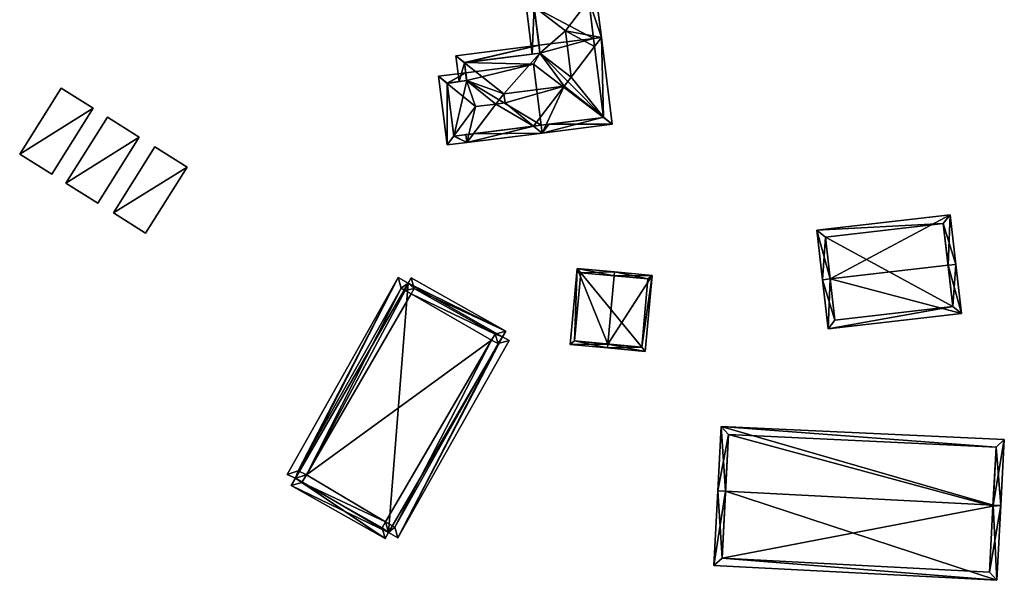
# Model space of a CAD drawing. Header units: inches. Extents: x 2523744 to 2528136, y 1148995 to 1152010.
# Tile 212 of 256: x 2527025 to 2527150, y 1151712 to 1151783. Entities that reach past the tile are written whole.
import ezdxf

# ---------------------------------------------------------------- set-up
doc = ezdxf.new("R2010")
doc.units = ezdxf.units.IN
doc.header["$MEASUREMENT"] = 0
doc.layers.add('Gebaeude Einzelhaus', color=10, linetype='Continuous')
doc.layers.add('Offenes Gebaeude', color=10, linetype='Continuous')

msp = doc.modelspace()

# ---------------------------------------------------------------- meshes
at = {"layer": 'Gebaeude Einzelhaus'}
mesh = msp.add_polyface(dxfattribs=at)
corners = [(2527091.096, 1151769.536, 403.994), (2527090.147, 1151769.418, 404.709), (2527091.22, 1151768.546, 403.994), (2527079.161, 1151774.85, 404.741), (2527081.528, 1151776.21, 403.994), (2527078.038, 1151775.773, 403.994), (2527081.626, 1151775.212, 404.704), (2527081.653, 1151775.216, 404.703), (2527082.749, 1151771.899, 407.13), (2527085.355, 1151772.225, 407.13), (2527079.131, 1151767.034, 403.994), (2527079.994, 1151768.195, 404.742), (2527081.629, 1151767.346, 403.994), (2527086.515, 1151772.37, 407.13), (2527079.154, 1151774.904, 404.703), (2527080, 1151768.15, 404.71), (2527082.479, 1151768.46, 404.71), (2527081.367, 1151777.494, 404.723), (2527080.249, 1151778.379, 403.994), (2527080.66, 1151775.092, 403.994), (2527086.36, 1151773.541, 407.976), (2527081.505, 1151768.338, 403.994), (2527098.771, 1151780.695, 403.994), (2527097.779, 1151780.571, 403.994), (2527097.905, 1151779.562, 404.723), (2527090.832, 1151779.702, 403.994), (2527090.955, 1151778.723, 404.701), (2527094.04, 1151774.501, 407.976), (2527094.932, 1151775.67, 407.225), (2527099.033, 1151770.549, 404.722), (2527100.151, 1151769.664, 403.994), (2527081.653, 1151775.216, 404.723), (2527081.365, 1151777.511, 404.71), (2527090.956, 1151778.711, 404.709), (2527092.1, 1151769.663, 404.709), (2527099.035, 1151770.533, 404.711), (2527090.236, 1151784.578, 404.711), (2527098.038, 1151786.561, 403.994), (2527089.106, 1151785.445, 403.994), (2527097.171, 1151785.427, 404.723), (2527094.199, 1151781.536, 407.225), (2527089.964, 1151778.587, 403.994), (2527090.956, 1151778.711, 404.701), (2527097.169, 1151785.445, 404.71), (2527090.223, 1151784.576, 404.702), (2527081.528, 1151776.21, 396.176), (2527081.528, 1151776.21, 389.656), (2527081.653, 1151775.216, 389.656), (2527081.528, 1151776.21, 396.23), (2527079.154, 1151774.904, 389.656), (2527080, 1151768.15, 389.656), (2527091.096, 1151769.536, 389.656), (2527090.126, 1151777.285, 389.656), (2527090.956, 1151778.711, 389.656), (2527090.832, 1151779.702, 389.656), (2527081.365, 1151777.511, 389.656), (2527099.035, 1151770.533, 389.656), (2527097.779, 1151780.571, 389.656), (2527097.169, 1151785.445, 389.656), (2527090.223, 1151784.576, 389.656)]
mesh.append_faces([[corners[k] for k in face] for face in [(34, 2, 0), (38, 36, 44), (26, 41, 44), (44, 41, 38), (26, 42, 41), (39, 43, 37), (39, 22, 24), (39, 37, 22), (37, 36, 38), (37, 43, 36), (34, 0, 2), (26, 41, 42), (26, 36, 41), (41, 36, 38), (28, 40, 26), (26, 40, 36), (39, 22, 37), (39, 40, 22), (22, 40, 24), (24, 40, 28), (39, 36, 40), (39, 37, 36), (36, 37, 38), (22, 24, 23), (30, 35, 29), (29, 22, 30), (29, 24, 22), (34, 2, 1), (34, 30, 2), (34, 35, 30), (12, 21, 16), (18, 32, 17), (32, 26, 33), (32, 25, 26), (32, 18, 25), (18, 17, 19), (19, 17, 6), (6, 17, 31), (29, 28, 27), (29, 24, 28), (29, 22, 24), (29, 30, 22), (29, 2, 30), (13, 20, 9), (29, 27, 2), (2, 27, 1), (1, 27, 13), (13, 27, 20), (26, 27, 28), (26, 20, 27), (26, 17, 20), (26, 25, 17), (17, 25, 18), (22, 23, 24), (12, 16, 21), (17, 6, 20), (20, 6, 9), (17, 19, 6), (17, 18, 19), (2, 1, 0), (10, 11, 15), (12, 16, 2), (2, 16, 1), (12, 15, 16), (12, 10, 15), (14, 3, 5), (5, 3, 10), (10, 3, 11), (5, 4, 14), (14, 4, 6), (6, 4, 7), (9, 1, 13), (11, 12, 8), (8, 12, 9), (9, 12, 1), (1, 12, 2), (11, 10, 12), (3, 11, 8), (3, 10, 11), (3, 5, 10), (6, 8, 9), (6, 3, 8), (7, 4, 6), (6, 4, 3), (3, 4, 5), (0, 1, 2)]], dxfattribs={"color": 13})
mesh.append_faces([[corners[k] for k in face] for face in [(57, 59, 58), (57, 54, 59), (44, 25, 26), (44, 59, 25), (25, 59, 54), (44, 58, 59), (44, 36, 58), (36, 43, 58), (43, 39, 58), (39, 23, 58), (58, 23, 57), (39, 24, 23), (57, 53, 54), (53, 52, 55), (55, 52, 46), (57, 56, 53), (53, 56, 52), (52, 56, 51), (23, 56, 57), (24, 35, 23), (23, 35, 56), (24, 29, 35), (0, 34, 1), (0, 35, 34), (0, 56, 35), (0, 51, 56), (31, 7, 6), (17, 4, 31), (31, 4, 7), (17, 48, 4), (55, 45, 32), (55, 46, 45), (45, 48, 32), (32, 48, 17), (42, 32, 33), (42, 55, 32), (42, 53, 55), (26, 42, 33), (26, 25, 42), (42, 25, 53), (53, 25, 54), (49, 47, 50), (50, 47, 51), (51, 47, 52), (52, 47, 46), (16, 0, 1), (16, 51, 0), (16, 50, 51), (16, 15, 50), (11, 3, 15), (15, 14, 50), (50, 14, 49), (3, 14, 15), (6, 49, 14), (6, 47, 49), (6, 7, 47), (48, 7, 4), (45, 47, 48), (48, 47, 7), (45, 46, 47)]], dxfattribs={"color": 41})
mesh = msp.add_polyface(dxfattribs=at)
corners = [(2527127.889, 1151750.001, 405.309), (2527126.895, 1151749.887, 405.309), (2527127.609, 1151743.644, 400.62), (2527144.593, 1151745.588, 400.62), (2527142.885, 1151751.717, 405.309), (2527143.879, 1151751.831, 405.309), (2527143.158, 1151758.129, 400.62), (2527126.174, 1151756.185, 400.62), (2527143.486, 1151746.468, 401.366), (2527128.489, 1151744.752, 401.367), (2527142.278, 1151757.022, 401.36), (2527127.282, 1151755.305, 401.36), (2527143.486, 1151746.468, 390.878), (2527142.278, 1151757.022, 390.878), (2527127.282, 1151755.305, 390.878), (2527128.489, 1151744.752, 390.878)]
mesh.append_faces([[corners[k] for k in face] for face in [(0, 9, 1), (11, 0, 1), (10, 11, 7), (7, 11, 1), (6, 10, 7), (4, 10, 5), (8, 4, 5), (5, 10, 6), (3, 8, 5), (2, 9, 8), (1, 9, 2), (2, 8, 3), (0, 7, 1), (4, 6, 0), (0, 6, 7), (4, 5, 6), (0, 3, 4), (4, 3, 5), (0, 2, 3), (0, 1, 2)]], dxfattribs={"color": 13})
mesh.append_faces([[corners[k] for k in face] for face in [(12, 15, 14), (12, 14, 13), (8, 15, 12), (9, 15, 8), (0, 15, 9), (14, 15, 11), (11, 15, 0), (13, 14, 10), (10, 14, 11), (12, 13, 10), (4, 12, 10), (8, 12, 4)]], dxfattribs={"color": 41})
mesh = msp.add_polyface(dxfattribs=at)
corners = [(2527099.61, 1151741.696, 402.064), (2527095.695, 1151751.314, 398.634), (2527094.803, 1151741.636, 398.634), (2527100.409, 1151750.378, 402.064), (2527100.455, 1151750.875, 402.064), (2527099.564, 1151741.198, 402.064), (2527104.349, 1151740.756, 398.634), (2527105.241, 1151750.434, 398.634), (2527095.346, 1151742.089, 398.992), (2527103.898, 1151741.3, 398.99), (2527104.698, 1151749.983, 398.99), (2527096.148, 1151750.77, 398.993), (2527096.148, 1151750.77, 390.02), (2527104.698, 1151749.983, 390.02), (2527095.346, 1151742.089, 390.02), (2527103.898, 1151741.3, 390.02)]
mesh.append_faces([[corners[k] for k in face] for face in [(11, 8, 1), (3, 11, 4), (10, 3, 4), (4, 11, 1), (7, 9, 10), (7, 10, 4), (6, 9, 7), (0, 9, 5), (8, 0, 5), (5, 9, 6), (1, 8, 2), (2, 8, 5), (0, 7, 3), (3, 7, 4), (5, 6, 0), (0, 6, 7), (0, 2, 5), (4, 1, 3), (3, 1, 0), (0, 1, 2)]], dxfattribs={"color": 13})
mesh.append_faces([[corners[k] for k in face] for face in [(12, 15, 14), (13, 15, 12), (10, 15, 13), (9, 15, 10), (14, 15, 9), (0, 14, 9), (8, 14, 0), (12, 14, 8), (11, 12, 8), (3, 12, 11), (13, 12, 10), (10, 12, 3)]], dxfattribs={"color": 41})
mesh = msp.add_polyface(dxfattribs=at)
corners = [(2527071.69, 1151717.705, 410.953), (2527059.3, 1151723.691, 410.953), (2527071.266, 1151716.953, 410.953), (2527072.874, 1151717.04, 410.953), (2527086.17, 1151742.601, 410.953), (2527074.181, 1151749.439, 410.953), (2527059.824, 1151724.621, 410.953), (2527087.016, 1151742.156, 410.953), (2527086.591, 1151743.349, 410.953), (2527074.565, 1151750.121, 410.953), (2527072.894, 1151750.164, 410.953), (2527058.779, 1151725.095, 410.953), (2527070.89, 1151718.313, 410.953), (2527060.663, 1151724.073, 410.953), (2527072.493, 1151718.401, 410.953), (2527071.309, 1151719.066, 410.953), (2527085.635, 1151741.755, 410.953), (2527085.233, 1151742.964, 410.953), (2527074.939, 1151748.763, 410.953), (2527073.275, 1151748.801, 410.953), (2527073.808, 1151748.506, 410.953), (2527060.186, 1151725.555, 410.953), (2527061.23, 1151725.081, 410.953), (2527074.563, 1151748.076, 410.953), (2527084.794, 1151742.195, 410.953), (2527073.275, 1151748.801, 386.137), (2527073.808, 1151748.506, 386.137), (2527060.186, 1151725.555, 386.137), (2527061.23, 1151725.081, 386.137), (2527060.663, 1151724.073, 386.137), (2527070.89, 1151718.313, 386.137), (2527071.309, 1151719.066, 386.137), (2527072.493, 1151718.401, 386.137), (2527085.635, 1151741.755, 386.137), (2527084.794, 1151742.195, 386.137), (2527085.233, 1151742.964, 386.137), (2527074.939, 1151748.763, 386.137), (2527074.563, 1151748.076, 386.137)]
mesh.append_faces([[corners[k] for k in face] for face in [(24, 17, 16), (18, 23, 20), (22, 13, 6), (21, 22, 6), (6, 13, 1), (11, 21, 6), (19, 21, 10), (10, 21, 11), (5, 18, 20), (20, 19, 5), (5, 19, 10), (9, 18, 5), (17, 18, 8), (8, 18, 9), (16, 17, 4), (4, 17, 8), (7, 16, 4), (14, 16, 3), (3, 16, 7), (15, 14, 0), (12, 15, 0), (0, 14, 3), (13, 12, 2), (1, 13, 2), (2, 12, 0), (11, 6, 10), (10, 6, 5), (9, 5, 8), (8, 5, 4), (7, 4, 3), (6, 1, 0), (5, 6, 0), (4, 5, 0), (3, 4, 0), (0, 1, 2)]], dxfattribs={"color": 13})
mesh.append_faces([[corners[k] for k in face] for face in [(35, 37, 36), (34, 37, 35), (32, 34, 33), (31, 34, 32), (29, 31, 30), (28, 37, 34), (28, 34, 31), (28, 31, 29), (25, 28, 27), (26, 37, 28), (26, 28, 25), (20, 37, 26), (23, 37, 20), (36, 37, 18), (18, 37, 23), (35, 36, 17), (17, 36, 18), (34, 35, 24), (24, 35, 17), (33, 34, 16), (16, 34, 24), (32, 33, 14), (14, 33, 16), (31, 32, 15), (15, 32, 14), (30, 31, 12), (12, 31, 15), (29, 30, 13), (13, 30, 12), (28, 29, 22), (22, 29, 13), (27, 28, 21), (21, 28, 22), (25, 27, 19), (19, 27, 21), (26, 25, 20), (20, 25, 19)]], dxfattribs={"color": 41})
mesh = msp.add_polyface(dxfattribs=at)
corners = [(2527114.571, 1151722.989, 408.009), (2527113.571, 1151723.041, 408.009), (2527113.075, 1151713.523, 401.885), (2527149.111, 1151711.643, 401.885), (2527148.61, 1151721.213, 408.009), (2527149.608, 1151721.161, 408.009), (2527150.044, 1151729.549, 402.45), (2527113.999, 1151731.228, 402.582), (2527114.126, 1151714.469, 402.527), (2527114.946, 1151730.183, 403.24), (2527148.165, 1151712.694, 402.528), (2527148.993, 1151728.596, 403.116), (2527148.603, 1151721.071, 407.918), (2527148.603, 1151721.071, 388.903), (2527148.993, 1151728.596, 388.903), (2527114.946, 1151730.183, 388.903), (2527114.126, 1151714.469, 388.903), (2527148.165, 1151712.694, 388.903)]
mesh.append_faces([[corners[k] for k in face] for face in [(11, 9, 7), (6, 11, 7), (4, 11, 5), (5, 10, 12), (12, 4, 5), (5, 11, 6), (8, 10, 3), (3, 10, 5), (2, 8, 3), (0, 8, 1), (9, 0, 1), (7, 9, 1), (1, 8, 2), (4, 7, 0), (0, 7, 1), (4, 6, 7), (4, 5, 6), (0, 3, 4), (4, 3, 5), (0, 2, 3), (0, 1, 2)]], dxfattribs={"color": 13})
mesh.append_faces([[corners[k] for k in face] for face in [(13, 17, 16), (13, 16, 15), (13, 15, 14), (10, 17, 13), (10, 13, 12), (16, 17, 8), (8, 17, 10), (15, 16, 8), (0, 15, 8), (9, 15, 0), (14, 15, 11), (11, 15, 9), (13, 14, 11), (4, 13, 11), (12, 13, 4)]], dxfattribs={"color": 41})
at = {"layer": 'Offenes Gebaeude'}
mesh = msp.add_polyface(dxfattribs=at)
corners = [(2527034.093, 1151771.696, 393.672), (2527024.746, 1151765.854, 393.672), (2527028.823, 1151763.296, 393.672), (2527030.016, 1151774.254, 393.672), (2527034.093, 1151771.696, 393.572), (2527028.823, 1151763.296, 393.572), (2527030.016, 1151774.254, 393.572), (2527024.746, 1151765.854, 393.572)]
mesh.append_faces([[corners[k] for k in face] for face in [(3, 1, 0), (0, 1, 2)]], dxfattribs={"color": 13})
mesh.append_faces([[corners[k] for k in face] for face in [(4, 7, 6), (5, 7, 4), (2, 7, 5), (1, 7, 2), (6, 7, 3), (3, 7, 1), (4, 6, 0), (0, 6, 3), (5, 4, 2), (2, 4, 0)]], dxfattribs={"color": 41})
mesh = msp.add_polyface(dxfattribs=at)
corners = [(2527039.96, 1151768.014, 393.672), (2527030.629, 1151762.163, 393.672), (2527034.69, 1151759.615, 393.672), (2527035.899, 1151770.563, 393.672), (2527039.96, 1151768.014, 393.572), (2527034.69, 1151759.615, 393.572), (2527035.899, 1151770.563, 393.572), (2527030.629, 1151762.163, 393.572)]
mesh.append_faces([[corners[k] for k in face] for face in [(3, 1, 0), (0, 1, 2)]], dxfattribs={"color": 13})
mesh.append_faces([[corners[k] for k in face] for face in [(4, 7, 6), (5, 7, 4), (2, 7, 5), (1, 7, 2), (6, 7, 3), (3, 7, 1), (4, 6, 0), (0, 6, 3), (5, 4, 2), (2, 4, 0)]], dxfattribs={"color": 41})
mesh = msp.add_polyface(dxfattribs=at)
corners = [(2527036.673, 1151758.371, 393.672), (2527046.04, 1151764.2, 393.672), (2527041.943, 1151766.771, 393.672), (2527040.77, 1151755.8, 393.672), (2527036.673, 1151758.371, 393.572), (2527041.943, 1151766.771, 393.572), (2527040.77, 1151755.8, 393.572), (2527046.04, 1151764.2, 393.572)]
mesh.append_faces([[corners[k] for k in face] for face in [(3, 1, 0), (0, 1, 2)]], dxfattribs={"color": 13})
mesh.append_faces([[corners[k] for k in face] for face in [(4, 7, 6), (5, 7, 4), (2, 7, 5), (1, 7, 2), (6, 7, 3), (3, 7, 1), (4, 6, 0), (0, 6, 3), (5, 4, 2), (2, 4, 0)]], dxfattribs={"color": 41})

doc.saveas('drawing.dxf')
